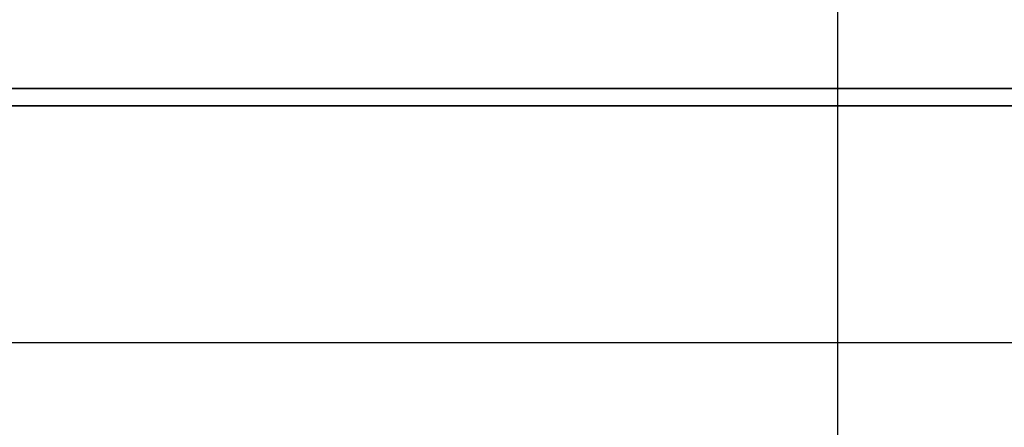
# Model space of a CAD drawing. Header units: millimetres. Extents: x 778 to 970, y 801 to 917.
# Tile 39 of 51: x 944.02 to 949.57, y 851.99 to 854.29. Entities that reach past the tile are written whole.
import ezdxf
from ezdxf.lldxf.tags import DXFTag

# ---------------------------------------------------------------- set-up
doc = ezdxf.new("R2010")
doc.units = ezdxf.units.MM
doc.header["$LTSCALE"] = 0.1
doc.layers.add('layer 1', color=7, linetype='CONTINUOUS')
tags = doc.linetypes.add('DASHED', pattern=[25.72, 12.86, -12.86]).pattern_tags.tags
tags[6:7] = [DXFTag(74, 4), DXFTag(75, 0), DXFTag(340, '0'), DXFTag(46, 0.0), DXFTag(50, 0.0), DXFTag(44, 0.0), DXFTag(45, 0.0)]
tags[4:5] = [DXFTag(74, 4), DXFTag(75, 0), DXFTag(340, '0'), DXFTag(46, 0.0), DXFTag(50, 0.0), DXFTag(44, 0.0), DXFTag(45, 0.0)]

msp = doc.modelspace()

# ---------------------------------------------------------------- linework, layer by layer
at = {"layer": 'layer 1', "linetype": 'DASHED'}
msp.add_line((948.6334, 833.4719), (948.6334, 871.4719), dxfattribs=at)
at = {"layer": 'layer 1', "ltscale": 5}
msp.add_line((893.2579, 852.4719), (964.4188, 852.4719), dxfattribs=at)
at = {"layer": 'layer 1', "color": 1, "lineweight": 35}
msp.add_open_spline([(952.432, 854.2638), (952.432, 854.2638), (952.432, 853.9269), (952.432, 853.9269), (952.432, 853.9269), (952.432, 853.9269), (952.432, 853.9038), (952.432, 853.9038), (952.432, 853.9038), (952.432, 853.9038), (952.4089, 853.9038), (952.4089, 853.9038), (952.4089, 853.9038), (952.4089, 853.9038), (932.7235, 853.9038), (932.7235, 853.9038), (932.7235, 853.9038), (932.7235, 853.9038), (932.7235, 853.806), (932.7235, 853.806), (932.7235, 853.806), (932.7235, 853.806), (953.2699, 853.806), (953.2699, 853.806), (953.2699, 853.806), (953.2699, 853.806), (952.432, 854.2638), (952.432, 854.2638)], degree=3, knots=[0, 0, 0, 0, 0.142857, 0.142857, 0.142857, 0.142857, 0.285714, 0.285714, 0.285714, 0.285714, 0.428571, 0.428571, 0.428571, 0.428571, 0.571429, 0.571429, 0.571429, 0.571429, 0.714286, 0.714286, 0.714286, 0.714286, 0.857143, 0.857143, 0.857143, 0.857143, 1, 1, 1, 1], dxfattribs=at)

doc.saveas('drawing.dxf')
